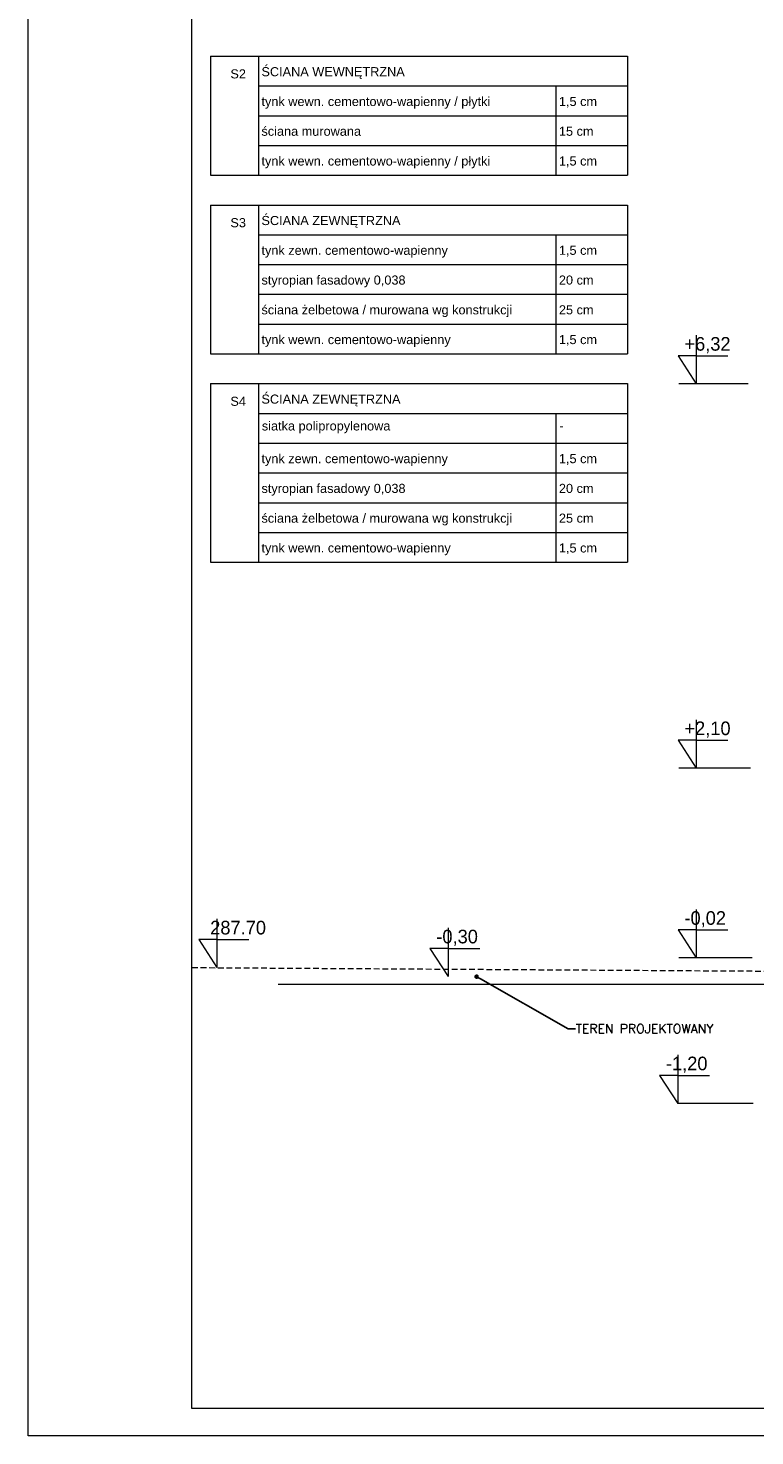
# Model space of a CAD drawing. Header units: millimetres. Extents: x -115268 to 140687, y -37779 to 24471.
# Tile 42 of 256: x 44143 to 44942, y -12796 to -11248. Entities that reach past the tile are written whole.
import ezdxf
from ezdxf import colors
from ezdxf.entities.mleader import LeaderData, LeaderLine
from ezdxf.math import Vec2, Vec3

# ---------------------------------------------------------------- set-up
doc = ezdxf.new("R2010")
doc.units = ezdxf.units.MM
doc.linetypes.add('DASHED', pattern=[19.05, 12.7, -6.35])
doc.layers.get('0').update_dxf_attribs({"lineweight": 9})
for name, color, linetype, lineweight in [('A_CIENKA', 7, 'Continuous', 9), ('A_HATCH', 8, 'Continuous', 9), ('A_PRZERYW', 8, 'DASHED', 9), ('A_RAMKA', 7, 'Continuous', 9)]:
    doc.layers.add(name, color=color, linetype=linetype, lineweight=lineweight)
doc.layers.add('A_WYMIAR', color=253, linetype='Continuous', lineweight=5, transparency=0.2)
doc.styles.add('Arial', font='arial.ttf')

# ---------------------------------------------------------------- blocks, each defined once
blk = doc.blocks.new('_Dot')
at = {"color": 0, "linetype": 'ByBlock', "lineweight": -2}
blk.add_line((-0.5, 0), (-1, 0), dxfattribs=at)
at = {"color": 0, "linetype": 'ByBlock', "const_width": 0.5}
blk.add_lwpolyline([(-0.25, 0, 1), (0.25, 0, 1)], format="xyb", close=True, dxfattribs=at)

msp = doc.modelspace()

# ---------------------------------------------------------------- linework, layer by layer
at = {"layer": 'A_CIENKA'}
for p, q in [((44877.72508, -11585.32628), (44877.72508, -11638.75443)), ((44877.72508, -11607.97135), (44857.72508, -11607.97135)), ((44857.72508, -11607.97135), (44877.72508, -11638.75443)), ((44877.72508, -11607.97135), (44912.63548, -11607.97135)), ((44877.73103, -12008.19247), (44877.73103, -12061.62062)), ((44877.73103, -12030.83753), (44857.73103, -12030.83753)), ((44857.73103, -12030.83753), (44877.73103, -12061.62062)), ((44877.73103, -12030.83753), (44912.64143, -12030.83753)), ((44350.8139, -12227.38453), (44350.8139, -12280.81268)), ((44877.72508, -12216.81481), (44877.72508, -12270.24296)), ((44604.97776, -12237.18816), (44604.97776, -12290.6163)), ((44877.72508, -12239.45987), (44857.72508, -12239.45987)), ((44857.72508, -12239.45987), (44877.72508, -12270.24296)), ((44877.72508, -12239.45987), (44912.63548, -12239.45987)), ((44350.8139, -12250.02959), (44330.8139, -12250.02959)), ((44330.8139, -12250.02959), (44350.8139, -12280.81268)), ((44350.8139, -12250.02959), (44385.72429, -12250.02959)), ((44604.97776, -12259.83322), (44584.97776, -12259.83322)), ((44584.97776, -12259.83322), (44604.97776, -12290.6163)), ((44604.97776, -12259.83322), (44639.88816, -12259.83322)), ((44418.08779, -12299.26834), (45139.16536, -12299.26834)), ((44418.08779, -12299.26834), (45139.16536, -12299.26834))]:
    msp.add_line(p, q, dxfattribs=at)
at = {"layer": 'A_CIENKA', "color": 1}
for p, q in [((44857.37753, -12376.80797), (44857.37753, -12430.23612)), ((44857.37753, -12399.45304), (44837.37753, -12399.45304)), ((44837.37753, -12399.45304), (44857.37753, -12430.23612)), ((44857.37753, -12399.45304), (44892.28793, -12399.45304))]:
    msp.add_line(p, q, dxfattribs=at)
at = {"layer": 'A_CIENKA'}
msp.add_lwpolyline([(44143.29342, -9825.90398), (48343.29342, -9825.90398), (48343.29342, -12795.90398), (44143.29342, -12795.90398), (44143.29342, -9825.90398)], dxfattribs=at)
at = {"layer": 'A_HATCH'}
for p, q in [((44343.69763, -11278.47495), (44802.3075, -11278.47495)), ((44343.69763, -11278.47495), (44343.69763, -11409.42247)), ((44396.42135, -11278.47495), (44396.42135, -11409.42247)), ((44802.3075, -11278.47495), (44802.3075, -11409.42247)), ((44396.42135, -11311.21183), (44802.3075, -11311.21183)), ((44723.43461, -11311.21183), (44723.43461, -11409.42247)), ((44396.42135, -11343.94871), (44802.3075, -11343.94871)), ((44396.42135, -11376.68559), (44802.3075, -11376.68559)), ((44343.69763, -11409.42247), (44802.3075, -11409.42247)), ((44343.69763, -11409.42247), (44802.3075, -11409.42247)), ((44343.69763, -11442.15935), (44343.69763, -11605.84376)), ((44343.69763, -11442.15935), (44802.3075, -11442.15935)), ((44396.42135, -11442.15935), (44396.42135, -11605.84376)), ((44396.42135, -11442.15935), (44802.3075, -11442.15935)), ((44802.3075, -11442.15935), (44802.3075, -11605.84376)), ((44396.42135, -11474.89624), (44802.3075, -11474.89624)), ((44723.43461, -11474.89624), (44723.43461, -11605.84376)), ((44396.42135, -11507.63312), (44802.3075, -11507.63312)), ((44396.42135, -11540.37), (44802.3075, -11540.37)), ((44396.42135, -11573.10688), (44802.3075, -11573.10688)), ((44343.69763, -11605.84376), (44802.3075, -11605.84376)), ((44343.69763, -11638.58064), (44343.69763, -11835.00192)), ((44343.69763, -11638.58064), (44802.3075, -11638.58064)), ((44396.42135, -11638.58064), (44396.42135, -11835.00192)), ((44802.3075, -11638.58064), (44802.3075, -11835.00192)), ((44396.42135, -11671.31752), (44802.3075, -11671.31752)), ((44723.43461, -11671.31752), (44723.43461, -11835.00192)), ((44396.42135, -11704.0544), (44802.3075, -11704.0544)), ((44396.42135, -11736.79128), (44802.3075, -11736.79128)), ((44396.42135, -11769.52816), (44802.3075, -11769.52816)), ((44396.42135, -11802.26504), (44802.3075, -11802.26504)), ((44343.69763, -11835.00192), (44802.3075, -11835.00192))]:
    msp.add_line(p, q, dxfattribs=at)
at = {"layer": 'A_PRZERYW', "ltscale": 0.5}
msp.add_line((44323.29342, -12280.81329), (47809.10759, -12302.34219), dxfattribs=at)
at = {"layer": 'A_RAMKA'}
msp.add_lwpolyline([(44323.29342, -9855.90398), (48309.10759, -9855.90398), (48309.10759, -12765.90398), (44323.29342, -12765.90398)], close=True, dxfattribs=at)
at = {"layer": 'A_WYMIAR'}
for p, q in [((44934.96078, -11638.74759), (44858.71078, -11638.74759)), ((44937.35321, -12061.61378), (44858.71673, -12061.61378)), ((44939.24572, -12270.24296), (44858.71078, -12270.24296)), ((44940.33134, -12430.23612), (44857.37753, -12430.23612))]:
    msp.add_line(p, q, dxfattribs=at)

# ---------------------------------------------------------------- texts
at = {"layer": 'A_CIENKA', "char_height": 15, "attachment_point": 1}
for s, width, heights, insert in [('+6,32', 104.1528188, [0], (44864.73684, -11587.35562)), ('+2,10', 104.1528188, [104.15282], (44864.74279, -12010.22181)), (' 287.70', 332.8311032, [18.10996], (44337.82566, -12229.41387)), ('-0,02', 48.770906, [48.77091], (44864.73684, -12218.84415)), ('-0,30', 48.770906, [48.77091], (44591.98952, -12239.21749))]:
    msp.add_mtext_dynamic_manual_height_columns(s, width=width, gutter_width=17.5, heights=heights, dxfattribs=dict(at, insert=insert))
at = {"layer": 'A_CIENKA', "color": 1, "insert": (44844.38929, -12378.83731), "char_height": 15, "attachment_point": 1}
msp.add_mtext_dynamic_manual_height_columns('-1,20', width=48.770906, gutter_width=17.5, heights=[0], dxfattribs=at)
at = {"layer": 'A_WYMIAR', "char_height": 10, "attachment_point": 1, "style": 'Arial'}
for s, heights, insert in [('S2', [0], (44365.60565, -11292.88833)), ('ŚCIANA WEWNĘTRZNA', [0], (44399.74584, -11290.50314)), ('tynk wewn. cementowo-wapienny / płytki', [0], (44399.74584, -11323.24002)), ('1,5 cm', [0], (44726.75909, -11323.24002)), ('ściana murowana', [0], (44399.74584, -11355.9769)), ('15 cm', [0], (44726.75909, -11355.9769)), ('tynk wewn. cementowo-wapienny / płytki', [0], (44399.74584, -11388.71378)), ('1,5 cm', [0], (44726.75909, -11388.71378)), ('S3', [0], (44365.60565, -11456.57274)), ('ŚCIANA ZEWNĘTRZNA', [0], (44399.74584, -11454.18754)), ('tynk zewn. cementowo-wapienny', [0], (44399.74584, -11486.92442)), ('1,5 cm', [0], (44726.75909, -11486.92442)), ('styropian fasadowy 0,038', [0], (44399.74584, -11519.6613)), ('20 cm', [0], (44726.75909, -11519.6613)), ('\\pxt22;ściana żelbetowa / murowana wg konstrukcji', [10.34106], (44399.74584, -11552.39818)), ('25 cm', [0], (44726.75909, -11552.39818)), ('tynk wewn. cementowo-wapienny', [0], (44399.74584, -11585.13506)), ('1,5 cm', [0], (44726.75909, -11585.13506)), ('S4', [0], (44365.60565, -11652.99402)), ('ŚCIANA ZEWNĘTRZNA', [0], (44399.74584, -11650.60882)), ('siatka polipropylenowa', [0], (44400.16731, -11680.10808)), ('-', [0], (44727.18057, -11680.10808)), ('tynk zewn. cementowo-wapienny', [0], (44399.74584, -11716.08258)), ('1,5 cm', [0], (44726.75909, -11716.08258)), ('styropian fasadowy 0,038', [0], (44399.74584, -11748.81946)), ('20 cm', [0], (44726.75909, -11748.81946)), ('\\pxt22;ściana żelbetowa / murowana wg konstrukcji', [10.34106], (44399.74584, -11781.55634)), ('25 cm', [0], (44726.75909, -11781.55634)), ('tynk wewn. cementowo-wapienny', [0], (44399.74584, -11814.29323)), ('1,5 cm', [0], (44726.75909, -11814.29323))]:
    msp.add_mtext_dynamic_manual_height_columns(s, width=473.6976626, gutter_width=1.25, heights=heights, dxfattribs=dict(at, insert=insert))

# ---------------------------------------------------------------- leaders
at = {"layer": 'A_CIENKA'}
ml = msp.add_multileader_mtext('Standard', dxfattribs=at)
ml.set_content('{\\Fromans.shx;TEREN PROJEKTOWANY}', color=256)
ml.set_leader_properties()
ml.set_arrow_properties(name='DOT')
ml.build(insert=Vec2(0, 0))
ml.multileader.update_dxf_attribs({"arrow_head_size": 5})
ctx = ml.context
ctx.base_point, ctx.char_height, ctx.arrow_head_size, ctx.landing_gap_size, ctx.plane_origin = Vec3(44745.11842, -12348.06049), 10, 5, 0.09, Vec3(44712.02122, -12513.69757)
notes = []
notes.append((ctx, [(0, (1, 1, 0), (44737.11842, -12348.06049), (1, 0), 8, [(0, [(44636.23095, -12290.85374)], 0, [])])]))
ctx.mtext.insert, ctx.mtext.width, ctx.mtext.flow_direction = Vec3(44745.20842, -12343.06049), 239.2869378, 5
for ctx, leaders in notes:
    for number, flags, end, landing, length, lines in leaders:
        leader = LeaderData()
        leader.index, (leader.has_last_leader_line, leader.has_dogleg_vector, leader.attachment_direction) = number, flags
        leader.last_leader_point, leader.dogleg_vector, leader.dogleg_length = Vec3(end), Vec3(landing), length
        for number, points, colour, breaks in lines:
            line = LeaderLine()
            line.index, line.vertices, line.color, line.breaks = number, Vec3.list(points), colors.encode_raw_color(colour), breaks
            leader.lines.append(line)
        ctx.leaders.append(leader)

doc.saveas('drawing.dxf')
